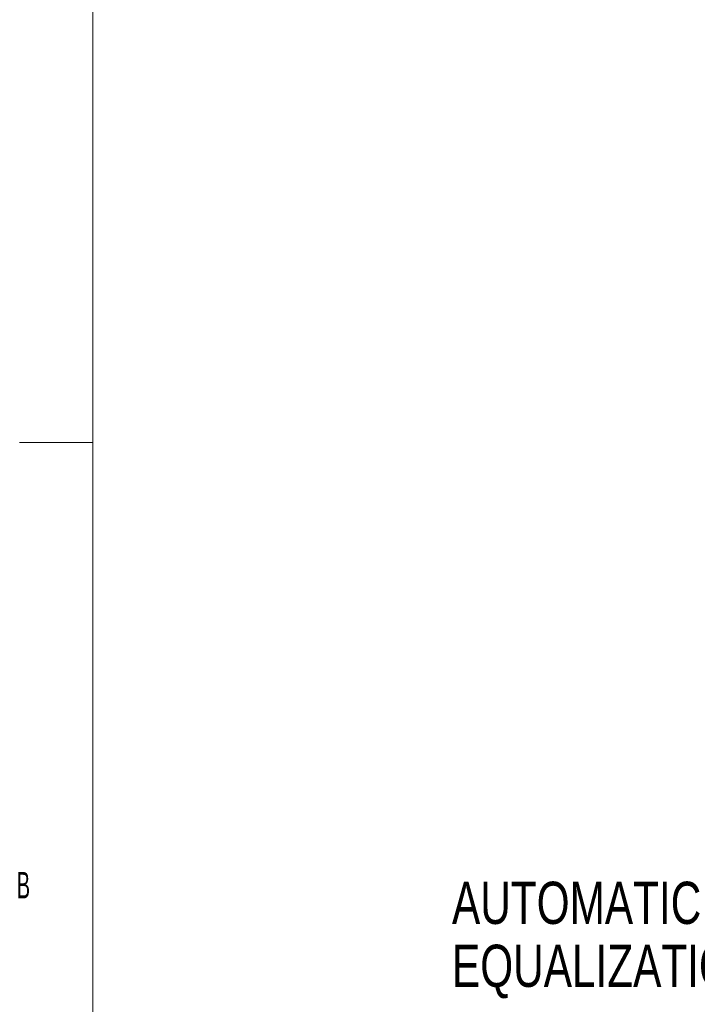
# Model space of a CAD drawing. Header units: millimetres. Extents: x 12 to 859, y 4 to 555.
# Tile 2 of 69: x 13 to 115, y 199 to 347. Entities that reach past the tile are written whole.
import ezdxf

# ---------------------------------------------------------------- set-up
doc = ezdxf.new("R2010")
doc.units = ezdxf.units.MM
doc.linetypes.add('CENTER', pattern=[10.16, 6.35, -1.27, 1.27, -1.27])
doc.layers.add('DEFAULT_1', color=7, linetype='CENTER')
doc.styles.add('SLDTEXTSTYLE2', font='TXT', dxfattribs={"width": 0.75})
doc.styles.add('SLDTEXTSTYLE3', font='TXT', dxfattribs={"width": 0.56})

# ---------------------------------------------------------------- blocks, each defined once
blk = doc.blocks.new('SW_NOTE_0_2')
at = {"layer": 'DEFAULT_1', "color": 0, "char_height": 6.35, "attachment_point": 1, "style": 'SLDTEXTSTYLE2'}
for s, insert in [('AUTOMATIC PRESSURE', (-90.33, 2.55)), ('EQUALIZATION VALVE', (-90.33, -6.92))]:
    blk.add_mtext(s, dxfattribs=dict(at, insert=insert))

msp = doc.modelspace()

# ---------------------------------------------------------------- linework, layer by layer
at = {"color": 7, "linetype": 'Continuous', "lineweight": 18}
for p, q in [((24.14, 545.76), (24.14, 17.38)), ((24.14, 283.49), (13.15, 283.49))]:
    msp.add_line(p, q, dxfattribs=at)

# ---------------------------------------------------------------- block references
at = {"layer": 'DEFAULT_1'}
msp.add_blockref('SW_NOTE_0_2', (168.52, 214.89), dxfattribs=at)

# ---------------------------------------------------------------- texts
at = {"color": 7, "linetype": 'Continuous', "lineweight": 0, "insert": (12.73, 218.91), "char_height": 3.97, "attachment_point": 1, "style": 'SLDTEXTSTYLE3'}
msp.add_mtext('B', dxfattribs=at)

doc.saveas('drawing.dxf')
